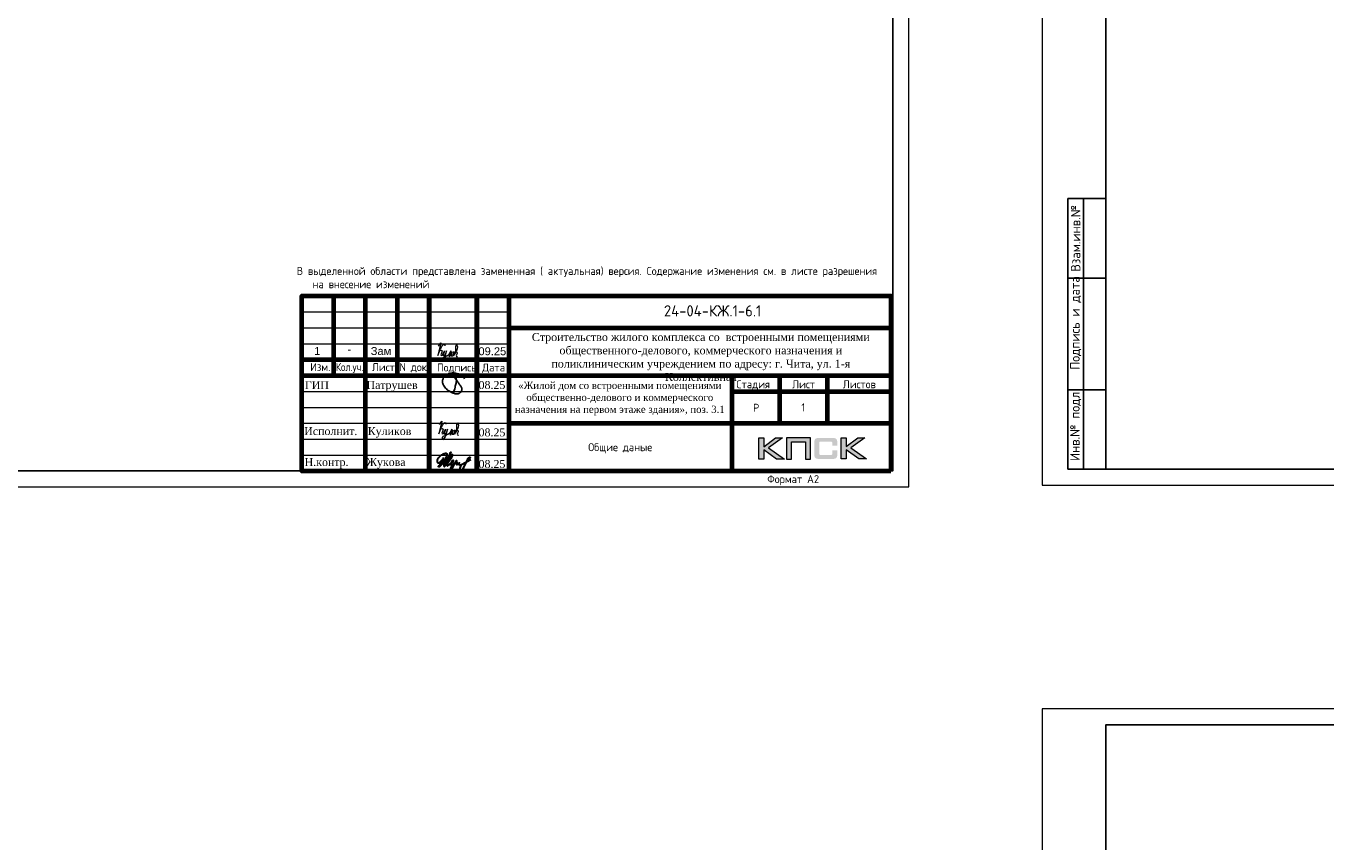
# Model space of a CAD drawing. Header units: millimetres. Extents: x -5898314 to 1055204, y -720802 to 1562611.
# Tile 144 of 256: x -228926 to -188094, y -73448 to -47827. Entities that reach past the tile are written whole.
import ezdxf
from ezdxf.enums import TextEntityAlignment as Align

# ---------------------------------------------------------------- set-up
doc = ezdxf.new("R2010")
doc.units = ezdxf.units.MM
for name, color, linetype in [('PDF7_Text', 7, 'Continuous'), ('PDF8_Text', 7, 'Continuous'), ('Рамка печать', 7, 'Continuous'), ('ТОЛСТЫЕ_ОСНОВНЫЕ', 6, 'Continuous')]:
    doc.layers.add(name, color=color, linetype=linetype)
for name, color, linetype, lineweight in [('Выноски', 20, 'Continuous', 20), ('Каркасы ригель', 3, 'Continuous', 0), ('РАЗМЕРЫ', 1, 'Continuous', 9), ('Рамка', 7, 'Continuous', 70), ('Текст', 7, 'Continuous', 25), ('ТОНКИЕ', 7, 'Continuous', 9)]:
    doc.layers.add(name, color=color, linetype=linetype, lineweight=lineweight)
doc.styles.add('PDF Times New Roman', font='times.ttf')
doc.styles.get("Standard").update_dxf_attribs({"font": 'arial.ttf'})
doc.styles.add('style1', font='GOST_Common.ttf', dxfattribs={"height": 500})
doc.styles.add('ГОСТ', font='GOST_Common.ttf')

# ---------------------------------------------------------------- blocks, each defined once
blk = doc.blocks.new('*U1582')
at = {"layer": 'ТОЛСТЫЕ_ОСНОВНЫЕ', "color": 6}
blk.add_lwpolyline([(20, 5), (589, 5), (589, 415), (20, 415)], close=True, dxfattribs=at)
at = {"layer": 'ТОНКИЕ'}
blk.add_lwpolyline([(0, 0), (594, 0), (594, 420), (0, 420)], close=True, dxfattribs=at)
at = {"layer": 'Текст', "style": 'style1'}
blk.add_text('Формат А2', height=2.5, dxfattribs=at).set_placement((549.57, 1.2))
blk = doc.blocks.new('11')
at = {"layer": 'Выноски'}
for p, q in [((47885, 66608), (47944, 66700)), ((47944, 66700), (47962, 66737)), ((47962, 66737), (47989, 66781)), ((47989, 66781), (48016, 66806)), ((48016, 66806), (48038, 66823)), ((48038, 66823), (48060, 66786)), ((48060, 66786), (48058, 66769))]:
    blk.add_line(p, q, dxfattribs=at)
blk.add_lwpolyline([(47863, 66761), (47937, 66865), (47843, 66458), (47885, 66564), (47905, 66616), (47954, 66628), (47979, 66606), (47957, 66539), (47937, 66487), (47947, 66458), (47991, 66470), (48051, 66611), (48041, 66569), (48023, 66505), (48023, 66448), (48065, 66448), (48090, 66529), (48110, 66608), (48043, 66369), (47972, 66275), (47954, 66344), (47991, 66389), (48078, 66431), (48142, 66470), (48154, 66441), (48204, 66512), (48246, 66606), (48209, 66455), (48204, 66418), (48295, 66574), (48265, 66463), (48265, 66455), (48312, 66453), (48342, 66529), (48347, 66584), (48337, 66465), (48349, 66453), (48401, 66569), (48443, 66616), (48461, 66678), (48466, 66727), (48436, 66811), (48399, 66754), (48399, 66618), (48389, 66549), (48374, 66507), (48416, 66564), (48441, 66576), (48451, 66524), (48433, 66482), (48419, 66453), (48424, 66428), (48458, 66421)], dxfattribs=at)
blk = doc.blocks.new('яяя')
at = {"lineweight": 30}
for points in [[(345424, 110432), (345425, 110410), (345424, 110397), (345417, 110379), (345406, 110350), (345390, 110319), (345357, 110275), (345310, 110221), (345265, 110176), (345198, 110110), (345161, 110077), (345133, 110066), (345116, 110066), (345102, 110075), (345090, 110091), (345082, 110115), (345074, 110146), (345066, 110182), (345064, 110206), (345067, 110234), (345077, 110278), (345095, 110320), (345114, 110361), (345134, 110395), (345159, 110428), (345195, 110469), (345228, 110506), (345284, 110560), (345331, 110595), (345379, 110625), (345435, 110648), (345486, 110670), (345532, 110686), (345573, 110696), (345605, 110698), (345621, 110695), (345635, 110687), (345648, 110671), (345656, 110649), (345659, 110625), (345659, 110583), (345656, 110553), (345647, 110523), (345635, 110489), (345387, 110033), (345349, 109985), (345311, 109948), (345247, 109889), (345209, 109858), (345192, 109844), (345180, 109837), (345157, 109833), (345150, 109835), (345140, 109842), (345135, 109856), (345138, 109881), (345148, 109892), (345183, 109930), (345267, 110024), (345343, 110105), (345455, 110213), (345617, 110343), (345775, 110456), (345811, 110526), (345838, 110607), (345890, 110740), (345902, 110771), (345698, 110295), (345672, 110226), (345626, 110132), (345572, 110032), (345518, 109953), (345481, 109918), (345497, 110001), (345567, 110147), (345655, 110301), (345760, 110442)], [(345481, 109918), (345476, 109896), (345475, 109874), (345485, 109861), (345506, 109866), (345539, 109891), (345632, 109983), (345968, 110450), (346022, 110527), (346029, 110560), (346027, 110579), (346026, 110590), (346010, 110605), (345993, 110609), (345975, 110601), (345962, 110584), (345954, 110562), (345857, 110421), (345783, 110292), (345741, 110183), (345701, 110079), (345665, 109985), (345660, 109952), (345666, 109929), (345669, 109915), (345682, 109910), (345702, 109914), (345735, 109941), (345846, 110007), (346065, 110160), (346075, 110193), (346070, 110217), (346066, 110236), (346052, 110241), (346030, 110241), (346007, 110228), (345978, 110203), (345960, 110164), (345892, 110010), (345895, 109986), (345904, 109966), (345925, 109964), (345969, 109968), (346045, 110000), (346218, 110114), (346261, 110154), (346280, 110184), (346282, 110210), (346278, 110225), (346263, 110229), (346241, 110222), (346220, 110198), (346162, 110049), (345989, 109904), (345932, 109849), (345906, 109805), (345891, 109739), (345890, 109690), (345899, 109652), (345924, 109647), (345956, 109655), (345980, 109674), (346058, 109838), (346158, 110046), (346261, 110098), (346314, 110120), (346292, 110079), (346269, 110036), (346261, 110008), (346267, 109998), (346293, 109998), (346363, 110039), (346445, 110095), (346421, 110068), (346414, 110040), (346407, 110011), (346416, 109990), (346466, 109972), (346509, 109977), (346574, 109984), (347172, 110293)], [(346586, 109971), (346543, 109917), (346509, 109873), (346489, 109825), (346475, 109767), (346472, 109710), (346478, 109675), (346485, 109641), (346501, 109621), (346517, 109602), (346542, 109589), (346568, 109592), (346605, 109620), (346680, 109731), (346736, 109842), (346865, 110115), (346962, 110290), (346969, 110318), (346979, 110360), (347013, 110403), (347056, 110434), (347091, 110450), (347109, 110450), (347121, 110434), (347115, 110405), (347072, 110355), (347012, 110307), (346924, 110222)]]:
    blk.add_lwpolyline(points, dxfattribs=at)
blk = doc.blocks.new('Патрушев')
at = {"color": 5, "lineweight": 25}
blk.add_lwpolyline([(58.5, -35.1), (59.7, -32), (60.2, -29.8), (60.5, -28.8), (60.8, -27.6), (61.1, -26.3), (61.4, -24.7), (61.6, -23), (61.8, -21.6), (61.8, -20.5), (61.7, -19.5), (61.5, -18.6), (61.3, -17.9), (61, -17.3), (60.6, -16.9), (60.5, -16.7), (60.4, -16.6), (60.3, -16.5), (60, -16.4), (59.7, -16.4), (59.6, -16.4), (59.4, -16.5), (59.3, -16.7), (59.3, -17), (59.4, -17.1), (61.8, -21), (63.1, -22.9), (63.7, -23.6), (64.5, -24.6), (65.5, -25.9), (66.4, -27.1), (66.9, -27.7), (67.4, -28.4), (67.7, -28.9), (68, -29.5), (68.4, -30.4), (68.7, -31), (68.8, -31.7), (68.9, -32.2), (68.9, -32.7), (68.9, -33.3), (68.8, -33.8), (68.6, -34.6), (68.3, -35.2), (67.9, -35.7), (67.6, -36.2), (66.9, -36.8), (66.4, -37.1), (65.9, -37.5), (65.3, -37.9), (64.8, -38.1), (64.1, -38.3), (63.6, -38.4), (62.5, -38.5), (61.6, -38.5), (60.9, -38.4), (60.1, -38.3), (59.3, -38), (58.4, -37.7), (57.7, -37.5), (56.6, -37.3), (55.9, -36.9), (54.9, -36.3), (53.8, -35.7), (53.1, -35.2), (52.2, -34.7), (51.3, -34.1), (50.1, -33.3), (49.1, -32.3), (48, -31.1), (47.1, -29.9), (46.1, -28.7), (45.2, -27.6), (44.7, -26.5), (44.3, -25.1), (44, -24.3), (44, -23.3), (43.9, -22.5), (44, -21.5), (44.2, -20.6), (44.5, -20), (44.7, -19.1), (45, -18.2), (45.5, -17.4), (45.8, -16.9), (46.4, -16.1), (47, -15.5), (47.8, -14.8), (48.6, -14.3), (49.4, -13.8), (50.5, -13.3), (51.6, -12.9), (52.7, -12.5), (54.2, -12.1), (55.4, -11.9), (56.9, -11.8), (58.3, -11.8), (59.6, -11.9), (61, -12.1), (62.7, -12.4), (64.5, -12.9), (66.2, -13.6), (67.6, -14.3), (68.9, -15.1), (70, -16.3), (71.1, -17.5), (71.7, -18.3), (72.3, -19.3)], dxfattribs=at)
blk = doc.blocks.new('A$Cd09756da')
at = {"layer": 'Рамка печать', "lineweight": 20}
h = blk.add_hatch(color=0, dxfattribs=at)
h.paths.add_polyline_path([(-3400, 1040), (-3624, 1040), (-3991, 764), (-3991, 1040), (-4146, 1040), (-4146, 378), (-3991, 378), (-3991, 669), (-3594, 378), (-3346, 378), (-3840, 728)])
h.paths.add_polyline_path([(-3122, 915), (-2683, 915), (-2683, 378), (-2529, 378), (-2529, 1040), (-2693, 1040), (-3276, 1040), (-3276, 883), (-3276, 378), (-3122, 378)])
h.paths.add_polyline_path([(-1408, 1043), (-1563, 1043), (-1563, 380), (-1408, 380), (-1408, 672), (-1011, 380), (-763, 380), (-1257, 731), (-817, 1043), (-1041, 1043), (-1408, 767)])
blk.add_hatch(color=204, dxfattribs=at).paths.add_polyline_path([(-1693, 970), (-1695, 977), (-1697, 983), (-1701, 989), (-1704, 996), (-1708, 1000), (-1712, 1005), (-1716, 1010), (-1720, 1014), (-1725, 1017), (-1731, 1021), (-1737, 1025), (-1744, 1028), (-1750, 1030), (-1758, 1033), (-1765, 1035), (-1783, 1038), (-1802, 1041), (-1823, 1043), (-1846, 1043), (-2242, 1043), (-2265, 1043), (-2285, 1041), (-2305, 1038), (-2322, 1035), (-2330, 1032), (-2338, 1030), (-2344, 1028), (-2351, 1024), (-2357, 1021), (-2363, 1017), (-2368, 1014), (-2372, 1010), (-2376, 1005), (-2380, 1000), (-2384, 996), (-2387, 989), (-2390, 983), (-2393, 976), (-2396, 970), (-2398, 962), (-2401, 946), (-2404, 928), (-2406, 908), (-2406, 887), (-2406, 538), (-2406, 516), (-2404, 496), (-2401, 478), (-2398, 461), (-2396, 454), (-2393, 447), (-2390, 440), (-2387, 434), (-2384, 429), (-2380, 423), (-2376, 419), (-2372, 414), (-2368, 410), (-2362, 406), (-2357, 403), (-2351, 399), (-2344, 396), (-2337, 394), (-2330, 391), (-2322, 389), (-2305, 385), (-2285, 383), (-2264, 381), (-2242, 380), (-1846, 380), (-1823, 381), (-1802, 382), (-1783, 385), (-1766, 389), (-1758, 391), (-1750, 393), (-1744, 396), (-1737, 399), (-1731, 402), (-1725, 406), (-1720, 410), (-1716, 414), (-1712, 418), (-1708, 423), (-1704, 428), (-1701, 434), (-1697, 440), (-1695, 446), (-1693, 454), (-1690, 461), (-1686, 478), (-1684, 496), (-1682, 516), (-1682, 538), (-1682, 647), (-1836, 647), (-1836, 558), (-1836, 552), (-1837, 546), (-1838, 540), (-1840, 535), (-1842, 530), (-1844, 526), (-1846, 522), (-1850, 519), (-1853, 515), (-1857, 513), (-1862, 511), (-1867, 508), (-1872, 507), (-1878, 506), (-1884, 506), (-1890, 505), (-2209, 505), (-2214, 506), (-2219, 506), (-2223, 508), (-2227, 511), (-2231, 513), (-2235, 516), (-2238, 519), (-2241, 523), (-2244, 528), (-2246, 532), (-2248, 536), (-2249, 541), (-2251, 551), (-2252, 560), (-2252, 878), (-2252, 884), (-2251, 889), (-2250, 894), (-2248, 899), (-2247, 903), (-2245, 906), (-2242, 910), (-2240, 913), (-2236, 916), (-2233, 919), (-2229, 921), (-2225, 922), (-2220, 923), (-2215, 924), (-2210, 925), (-2204, 925), (-1890, 925), (-1884, 925), (-1878, 924), (-1872, 923), (-1868, 921), (-1863, 919), (-1858, 917), (-1854, 914), (-1851, 911), (-1847, 907), (-1844, 903), (-1842, 899), (-1840, 894), (-1838, 889), (-1837, 884), (-1836, 878), (-1836, 872), (-1836, 799), (-1682, 799), (-1682, 887), (-1682, 908), (-1684, 928), (-1686, 946), (-1690, 962)])
at = {"layer": 'Рамка', "color": 7}
for p, q in [((-17500, 3000), (-17500, 5500)), ((-15500, 3000), (-15500, 5500)), ((-12000, 4500), (0, 4500)), ((-18500, 3500), (-12000, 3500)), ((-18500, 3000), (0, 3000)), ((-3500, 3000), (-3500, 1500)), ((-2000, 3000), (-2000, 1500)), ((-5000, 2500), (0, 2500)), ((-5000, 2500), (0, 2500)), ((-12000, 1500), (0, 1500))]:
    blk.add_line(p, q, dxfattribs=at)
at = {"layer": 'Рамка'}
for p, q in [((-16500, 0), (-16500, 5500)), ((-14500, 0), (-14500, 5500)), ((-14500, 5500), (-14500, 0)), ((-13000, 5500), (-13000, 0)), ((-13000, 0), (-13000, 5500)), ((-12000, 5500), (-12000, 0)), ((-5000, 3000), (-5000, 0))]:
    blk.add_line(p, q, dxfattribs=at)
at = {"layer": 'Рамка', "color": 7, "lineweight": 15}
for p, q in [((-18500, 5000), (-12000, 5000)), ((-18500, 4500), (-12000, 4500)), ((-18500, 4000), (-12000, 4000)), ((-18500, 2500), (-12000, 2500)), ((-18500, 2000), (-12000, 2000)), ((-18500, 1500), (-12000, 1500)), ((-18500, 1000), (-12000, 1000)), ((-18500, 500), (-12000, 500))]:
    blk.add_line(p, q, dxfattribs=at)
at = {"layer": 'Рамка'}
blk.add_lwpolyline([(0, 0), (-18500, 0), (-18500, 5500), (0, 5500)], close=True, dxfattribs=at)
at = {"layer": 'Рамка печать', "color": 0, "lineweight": 20}
for points in [[(-4146, 378), (-4146, 1040), (-3991, 1040), (-3991, 764), (-3624, 1040), (-3400, 1040), (-3840, 728), (-3346, 378), (-3594, 378), (-3991, 669), (-3991, 378), (-4146, 378)], [(-3122, 378), (-3122, 915), (-2683, 915), (-2683, 378), (-2529, 378), (-2529, 1040), (-2693, 1040), (-3276, 1040), (-3276, 883), (-3276, 378), (-3122, 378)], [(-1563, 380), (-1563, 1043), (-1408, 1043), (-1408, 767), (-1041, 1043), (-817, 1043), (-1257, 731), (-763, 380), (-1011, 380), (-1408, 672), (-1408, 380), (-1563, 380)]]:
    blk.add_lwpolyline(points, close=True, dxfattribs=at)
at = {"color": 5, "xscale": 24.5, "yscale": 24.5, "zscale": 24.5}
blk.add_blockref('Патрушев', (-15162, 3369), dxfattribs=at)
at = {"color": 2, "lineweight": 60, "xscale": 0.5, "yscale": 0.5, "zscale": 0.5}
blk.add_blockref('яяя', (-186775, -54787), dxfattribs=at)
at = {"layer": 'Выноски', "color": 0}
blk.add_blockref('11', (-62040, -65293), dxfattribs=at)
at = {"layer": 'PDF7_Text', "char_height": 248, "attachment_point": 7, "style": 'PDF Times New Roman'}
for s, insert in [('08.25', (-12950, 2573)), ('Патрушев', (-16471, 2500)), ('08.25', (-12950, 1085)), ('Жукова', (-16477, 79)), ('08.25', (-12950, 93))]:
    blk.add_mtext(s, dxfattribs=dict(at, insert=insert))
at = {"layer": 'PDF7_Text', "insert": (-16432, 1050), "char_height": 247.95, "attachment_point": 7, "style": 'PDF Times New Roman'}
blk.add_mtext_dynamic_manual_height_columns('{\\C256;Куликов}', width=2000, gutter_width=1250, heights=[0], dxfattribs=at)
at = {"layer": 'PDF8_Text', "char_height": 248, "attachment_point": 7, "style": 'PDF Times New Roman'}
for s, insert in [('ГИП', (-18407, 2573)), ('Исполнит.', (-18427, 1127)), ('Н.контр.', (-18413, 79))]:
    blk.add_mtext(s, dxfattribs=dict(at, insert=insert))
at = {"layer": 'Текст', "color": 7, "style": 'ГОСТ'}
blk.add_text('24-04-КЖ.1-6.1', height=350, dxfattribs=at).set_placement((-5599, 5031), align=Align.MIDDLE_CENTER)
for s, p in [('Изм.', (-18237, 3141)), ('Лист', (-16298, 3139)), ('N док.', (-15435, 3141)), ('Подпись', (-14257, 3127)), ('Дата', (-12835, 3127)), ('Стадия', (-4850, 2600)), ('Лист', (-3100, 2600)), ('Листов', (-1508, 2600)), ('Р', (-4328, 1863))]:
    blk.add_text(s, height=250, dxfattribs=at).set_placement(p)
at = {"layer": 'Текст', "color": 7, "style": 'ГОСТ', "width": 0.9}
blk.add_text('Кол.уч.', height=250, dxfattribs=at).set_placement((-17435, 3143))
at = {"layer": 'Текст', "color": 7, "attachment_point": 1, "style": 'ГОСТ'}
for s, width, heights, insert, char_height in [('\\pxqc;{\\fTimes New Roman|b0|i0|c204|p18;\\C256;Строительство жилого комплекса со  встроенными помещениями общественного-делового, коммерческого назначения и поликлиническим учреждением по адресу: г. Чита, ул. 1-я Коллективная}', 11543.07, [0], (-11741, 4333), 250), ('\\pxqc;{\\fTimes New Roman|b0|i0|c204|p18;\\C256;«Жилой дом со встроенными помещениями общественно-делового и коммерческого назначения на первом этаже здания», поз. 3.1\\P}', 7000, [1500], (-12014, 2803), 225)]:
    blk.add_mtext_dynamic_manual_height_columns(s, width=width, gutter_width=12.5, heights=heights, dxfattribs=dict(at, insert=insert, char_height=char_height))
blk = doc.blocks.new('*T125')
at = {"layer": 'Каркасы ригель', "color": 0, "linetype": 'ByBlock', "lineweight": -2, "transparency": 16777216}
for p, q in [((0, 0), (1500, 0)), ((0, -1000), (1500, -1000))]:
    blk.add_line(p, q, dxfattribs=at)
at = {"layer": 'Каркасы ригель', "color": 0, "linetype": 'ByBlock', "lineweight": 50, "transparency": 16777216}
for p, q in [((0, 0), (0, -1000)), ((1500, 0), (1500, -1000))]:
    blk.add_line(p, q, dxfattribs=at)
at = {"layer": 'Каркасы ригель', "color": 0, "linetype": 'Continuous', "lineweight": 0, "transparency": 16777216, "insert": (750, -500), "char_height": 250, "width": 1000, "attachment_point": 5, "style": 'ГОСТ'}
blk.add_mtext('1', dxfattribs=at)
blk = doc.blocks.new('*U1581')
at = {"layer": 'ТОЛСТЫЕ_ОСНОВНЫЕ'}
for p, q in [((8, 5), (8, 90)), ((8, 90), (20, 90)), ((13, 5), (13, 90)), ((8, 65), (20, 65)), ((8, 30), (20, 30)), ((20, 5), (8, 5))]:
    blk.add_line(p, q, dxfattribs=at)
at = {"layer": 'ТОЛСТЫЕ_ОСНОВНЫЕ', "color": 6}
blk.add_lwpolyline([(20, 5), (886, 5), (886, 415), (20, 415)], close=True, dxfattribs=at)
at = {"layer": 'ТОНКИЕ'}
blk.add_lwpolyline([(0, 0), (891, 0), (891, 420), (0, 420)], close=True, dxfattribs=at)
at = {"layer": 'Текст', "style": 'style1'}
for s, p in [('Взам.инв.№', (10.5, 77.5)), ('Подпись и дата', (10.5, 50.93)), ('Инв.№ подл.', (10.5, 18.93))]:
    blk.add_text(s, height=3, rotation=90, dxfattribs=at).set_placement(p, align=Align.MIDDLE)

msp = doc.modelspace()

# ---------------------------------------------------------------- block references
at = {"xscale": 100, "yscale": 100, "zscale": 100}
for name, p in [('*U1582', (-260600.83, -62298.45)), ('*U1581', (-197007.95, -62245.42)), ('*U1581', (-197007.95, -111264.68))]:
    msp.add_blockref(name, p, dxfattribs=at)
at = {"lineweight": 50, "ltscale": 100}
msp.add_blockref('A$Cd09756da', (-201761.31, -61801.93), dxfattribs=at)
msp.add_blockref('*T125', (-205261.31, -59301.93))
at = {"layer": 'Выноски', "color": 0}
msp.add_blockref('11', (-263832.4, -124635.81), dxfattribs=at)

# ---------------------------------------------------------------- texts
at = {"layer": 'Выноски', "color": 240, "true_color": 0xed1f24, "insert": (-220423.85, -55393.88), "char_height": 250, "width": 18219.6597, "attachment_point": 1, "style": 'ГОСТ'}
msp.add_mtext('\\pxi-2,l2,sm1;В выделенной области представлена замененная ( актуальная) версия. Содержание изменения см. в листе разрешения на внесение изменений', dxfattribs=at)
at = {"layer": 'РАЗМЕРЫ', "color": 7, "char_height": 250, "width": 725.0085, "attachment_point": 1}
for s, insert in [('1', (-219874.2, -57907.21)), ('Зам', (-218097.75, -57907.21)), ('09.25', (-214715.71, -57914.15)), ('-', (-218826.67, -57848.82))]:
    msp.add_mtext(s, dxfattribs=dict(at, insert=insert))
at = {"layer": 'Текст', "color": 7, "insert": (-213761.31, -60301.93), "char_height": 250, "attachment_point": 1, "style": 'ГОСТ'}
msp.add_mtext_dynamic_manual_height_columns('\\pxsm1.5,qc;\\PОбщие даные', width=7000, gutter_width=12.5, heights=[1500], dxfattribs=at)

doc.saveas('drawing.dxf')
